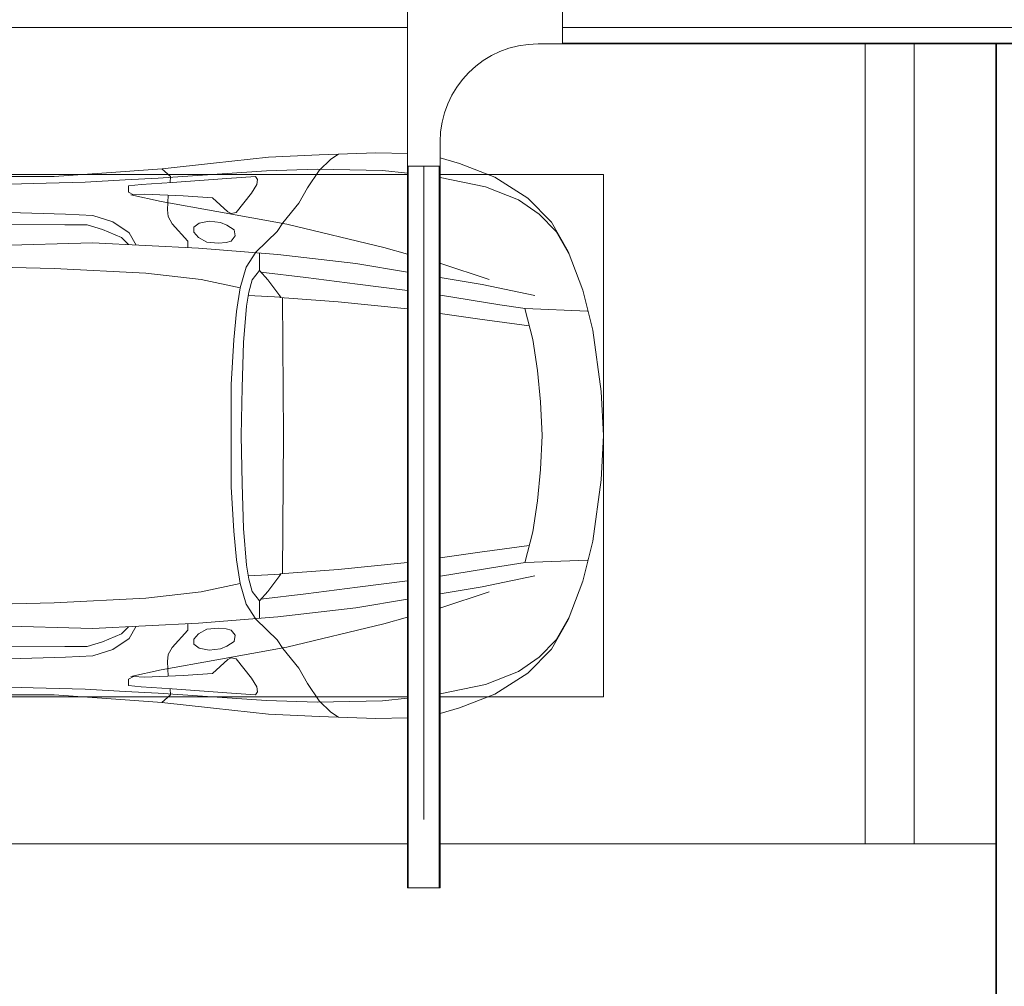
# Model space of a CAD drawing. Header units: millimetres. Extents: x -32229 to 192519, y -13689 to 125138.
# Tile 28 of 256: x -3252 to -238, y 59314 to 62274. Entities that reach past the tile are written whole.
import ezdxf

# ---------------------------------------------------------------- set-up
doc = ezdxf.new("R2010")
doc.units = ezdxf.units.MM
doc.linetypes.add('ADSK_Осевая', pattern=[2800, 2000, -400, 0, -400])
for name, color, linetype, lineweight in [('A-DETL-GENF-OTLN', 7, 'Continuous', 18), ('A-FLOR-____-OTLN', 7, 'Continuous', 18), ('C-PRKG-____-OTLN', 7, 'Continuous', 18), ('E-CABL-TRAY-CNTR', 7, 'ADSK_Осевая', 18), ('E-CABL-TRAY-OTLN', 7, 'Continuous', 18)]:
    doc.layers.add(name, color=color, linetype=linetype, lineweight=lineweight)

# ---------------------------------------------------------------- blocks, each defined once
blk = doc.blocks.new('АР_Машиноместо - 4900x2400_М__5300х2500_-V141--01 ЭЛ')
at = {"layer": 'C-PRKG-____-OTLN', "color": 253, "lineweight": 13, "true_color": 0xaaaaaa}
blk.add_line((0, 0), (0, -3899.6), dxfattribs=at)
blk = doc.blocks.new('АР_Машиноместо - 5300x2500_С-V142--01 ЭЛ')
at = {"layer": 'C-PRKG-____-OTLN', "color": 253, "lineweight": 13, "true_color": 0xaaaaaa}
for p, q in [((2500, -4900), (2500, -5300)), ((2500, -5300), (50.4, -5300))]:
    blk.add_line(p, q, dxfattribs=at)
blk = doc.blocks.new('АР_Машиноместо - 4900x2400_М__5300х2500_-V143--01 ЭЛ')
at = {"layer": 'A-DETL-GENF-OTLN', "color": 253, "lineweight": 13, "true_color": 0xaaaaaa}
for p, q in [((1114.6, 4493), (927, 4466.6)), ((1250, 4500), (1114.6, 4493)), ((1250, 4500), (1385.4, 4493)), ((1385.4, 4493), (1573, 4466.6)), ((927, 4466.6), (804.4, 4436.7)), ((1573, 4466.6), (1695.6, 4436.7)), ((804.4, 4436.7), (686, 4391.6)), ((861.2, 4260.3), (869.3, 4451.1)), ((1638.8, 4260.3), (1630.7, 4451.1)), ((1695.6, 4436.7), (1814, 4391.6)), ((686, 4391.6), (596.3, 4340.6)), ((1814, 4391.6), (1903.7, 4340.6)), ((596.3, 4340.6), (522.5, 4267.9)), ((1903.7, 4340.6), (1977.5, 4267.9)), ((1250, 4312), (1146, 4306.7)), ((1250, 4312), (1354, 4306.7)), ((955.5, 4283.9), (861, 4259.4)), ((1050.4, 4297.3), (955.5, 4283.9)), ((1146, 4306.7), (1050.4, 4297.3)), ((1354, 4306.7), (1449.6, 4297.3)), ((1449.6, 4297.3), (1544.5, 4283.9)), ((1544.5, 4283.9), (1639, 4259.4)), ((522.5, 4267.9), (458.6, 4167)), ((914, 4272.5), (893.6, 4121.6)), ((1586, 4272.5), (1606.4, 4121.6)), ((1977.5, 4267.9), (2041.4, 4167)), ((458.6, 4167), (416.4, 4059.2)), ((2041.4, 4167), (2083.6, 4059.2)), ((893.6, 4121.6), (875.8, 3999.6)), ((1606.4, 4121.6), (1624.2, 3999.6)), ((416.4, 4059.2), (399.3, 3999.6)), ((2083.6, 4059.2), (2100.7, 3999.6)), ((386.1, 3899.6), (384, 3802.9)), ((862, 3899.6), (840.1, 3687.8)), ((1638, 3899.6), (1659.9, 3687.8)), ((2113.9, 3899.6), (2116, 3802.9)), ((384, 3802.9), (390.2, 3630)), ((2116, 3802.9), (2109.8, 3630)), ((403.8, 3665.5), (388.1, 3688.4)), ((840.1, 3687.8), (826.6, 3509.6)), ((1659.9, 3687.8), (1673.4, 3509.6)), ((2096.2, 3665.5), (2111.9, 3688.4)), ((438.6, 3629.8), (403.8, 3665.5)), ((2061.4, 3629.8), (2096.2, 3665.5)), ((390.2, 3630), (397.1, 3474.2)), ((491.4, 3594.2), (438.6, 3629.8)), ((2008.6, 3594.2), (2061.4, 3629.8)), ((2109.8, 3630), (2102.9, 3474.2)), ((537.9, 3567), (491.4, 3594.2)), ((1962.1, 3567), (2008.6, 3594.2)), ((598.3, 3518.6), (537.9, 3567)), ((1901.7, 3518.6), (1962.1, 3567)), ((624.9, 3501.2), (598.3, 3518.6)), ((654.7, 3470.4), (624.9, 3501.2)), ((676.4, 3260.1), (695.7, 3502.8)), ((773.2, 3472.4), (825.6, 3512.1)), ((825.6, 3512.1), (821, 3413)), ((1250, 3520.1), (827.2, 3517.2)), ((1250, 3520.1), (1672.8, 3517.2)), ((1674.4, 3512.1), (1679, 3413)), ((1726.8, 3472.4), (1674.4, 3512.1)), ((1823.6, 3260.1), (1804.3, 3502.8)), ((1845.3, 3470.4), (1875.1, 3501.2)), ((1875.1, 3501.2), (1901.7, 3518.6)), ((397.1, 3474.2), (415.7, 3305.9)), ((690.2, 3433.7), (654.7, 3470.4)), ((744.3, 3447), (773.2, 3472.4)), ((1755.7, 3447), (1726.8, 3472.4)), ((1809.8, 3433.7), (1845.3, 3470.4)), ((2102.9, 3474.2), (2084.3, 3305.9)), ((456.6, 3434.5), (466.2, 3441.1)), ((466.2, 3441.1), (481.5, 3439.1)), ((481.5, 3439.1), (508, 3422.8)), ((744.1, 3447.2), (691.3, 3447.2)), ((773, 3424.2), (744.1, 3447.2)), ((1727, 3424.2), (1755.7, 3447)), ((1755.7, 3447.2), (1808.7, 3447.2)), ((2018.5, 3439.1), (1992, 3422.8)), ((2033.8, 3441.1), (2018.5, 3439.1)), ((2043.4, 3434.5), (2033.8, 3441.1)), ((462.2, 3347.3), (456.6, 3434.5)), ((508, 3422.8), (566.8, 3375.1)), ((811.1, 3414.8), (773, 3424.2)), ((853.3, 3407.2), (811.1, 3414.8)), ((965.3, 3397.8), (853.3, 3407.2)), ((1534.7, 3397.8), (1646.7, 3407.2)), ((1646.7, 3407.2), (1688.9, 3414.8)), ((1688.9, 3414.8), (1727, 3424.2)), ((1992, 3422.8), (1933.2, 3375.1)), ((2037.8, 3347.3), (2043.4, 3434.5)), ((566.8, 3375.1), (569.7, 3360.7)), ((1102.5, 3394.3), (965.3, 3397.8)), ((1250, 3391.3), (1102.5, 3394.3)), ((1250, 3391.3), (1397.5, 3394.3)), ((1397.5, 3394.3), (1534.7, 3397.8)), ((1933.2, 3375.1), (1930.3, 3360.7)), ((474.8, 3179.9), (462.2, 3347.3)), ((564.6, 3349.7), (522.2, 3303.2)), ((569.7, 3360.7), (564.6, 3349.7)), ((597.1, 3327.4), (605.2, 3346.8)), ((605.2, 3346.8), (620, 3369.3)), ((620, 3369.3), (638.7, 3372.5)), ((638.7, 3372.5), (654.1, 3360.7)), ((654.1, 3360.7), (658.7, 3344.5)), ((1845.9, 3360.7), (1841.3, 3344.5)), ((1861.3, 3372.5), (1845.9, 3360.7)), ((1880, 3369.3), (1861.3, 3372.5)), ((1894.8, 3346.8), (1880, 3369.3)), ((1902.9, 3327.4), (1894.8, 3346.8)), ((1930.3, 3360.7), (1935.4, 3349.7)), ((1935.4, 3349.7), (1977.8, 3303.2)), ((2025.2, 3179.9), (2037.8, 3347.3)), ((593.6, 3292.5), (597.1, 3327.4)), ((661.1, 3321.2), (657.2, 3286.3)), ((658.7, 3344.5), (661.1, 3321.2)), ((1841.3, 3344.5), (1838.9, 3321.2)), ((1838.9, 3321.2), (1842.8, 3286.3)), ((1906.4, 3292.5), (1902.9, 3327.4)), ((415.7, 3305.9), (432.8, 3149.3)), ((522.2, 3303.2), (515.3, 3213.7)), ((599.8, 3262.3), (593.6, 3292.5)), ((657.2, 3286.3), (643.2, 3259.9)), ((1842.8, 3286.3), (1856.8, 3259.9)), ((1900.2, 3262.3), (1906.4, 3292.5)), ((1977.8, 3303.2), (1984.7, 3213.7)), ((2084.3, 3305.9), (2067.1, 3148.3)), ((612.1, 3245.7), (599.8, 3262.3)), ((643.2, 3259.9), (626.8, 3246.1)), ((659.3, 2936), (676.4, 3260.1)), ((1840.7, 2936), (1823.6, 3260.1)), ((1856.8, 3259.9), (1873.2, 3246.1)), ((1887.9, 3245.7), (1900.2, 3262.3)), ((654.5, 3228.1), (601.7, 3179.4)), ((626.8, 3246.1), (612.1, 3245.7)), ((674.6, 3227.6), (654.5, 3228.1)), ((1825.4, 3227.6), (1845.5, 3228.1)), ((1845.5, 3228.1), (1898.3, 3179.4)), ((1873.2, 3246.1), (1887.9, 3245.7)), ((515.3, 3213.7), (510.9, 3094.6)), ((1984.7, 3213.7), (1989.1, 3094.6)), ((456.9, 3174.2), (432.9, 3148.3)), ((475.2, 3173.5), (456.9, 3174.2)), ((480.8, 3085), (474.8, 3179.9)), ((558.4, 3165.4), (513.6, 3168)), ((579.5, 3167.7), (558.4, 3165.4)), ((601.7, 3179.4), (579.5, 3167.7)), ((1898.3, 3179.4), (1920.5, 3167.7)), ((1920.5, 3167.7), (1941.6, 3165.4)), ((1941.6, 3165.4), (1986.4, 3168)), ((2019.2, 3085), (2025.2, 3179.9)), ((2024.8, 3173.5), (2043.1, 3174.2)), ((2043.1, 3174.2), (2067.1, 3148.3)), ((432.8, 3149.3), (446, 2964.8)), ((2067.2, 3149.3), (2054, 2964.8)), ((485.6, 3046.1), (480.8, 3085)), ((510.9, 3094.6), (512.2, 3061.4)), ((1989.1, 3094.6), (1987.8, 3061.4)), ((2014.4, 3046.1), (2019.2, 3085)), ((504.5, 3046.6), (485.6, 3046.1)), ((512.2, 3061.4), (504.5, 3046.6)), ((665.1, 3046.1), (643.6, 3024.6)), ((1834.9, 3046.1), (1856.4, 3024.6)), ((1987.8, 3061.4), (1995.5, 3046.6)), ((1995.5, 3046.6), (2014.4, 3046.1)), ((643.6, 3024.6), (618.7, 2966.7)), ((1856.4, 3024.6), (1881.3, 2966.7)), ((446, 2964.8), (456.1, 2818.3)), ((618.7, 2966.7), (604.4, 2919.4)), ((1881.3, 2966.7), (1895.6, 2919.4)), ((2054, 2964.8), (2043.9, 2818.3)), ((667.8, 2638.3), (659.3, 2936)), ((1832.2, 2638.3), (1840.7, 2936)), ((604.4, 2919.4), (604.4, 2850.8)), ((1895.6, 2919.4), (1895.6, 2850.8)), ((604.4, 2850.8), (603.5, 2534.3)), ((1895.6, 2850.8), (1896.5, 2534.3)), ((456.1, 2818.3), (456.8, 2613.6)), ((2043.9, 2818.3), (2043.2, 2613.6))]:
    blk.add_line(p, q, dxfattribs=at)
at = {"layer": 'A-DETL-GENF-OTLN', "color": 254, "lineweight": 13, "true_color": 0xd4d4d4}
for p, q in [((696.3, 4395.8), (625, 4354.8)), ((1803.7, 4395.8), (1875, 4354.8)), ((625, 4354.8), (571.5, 4303.1)), ((1875, 4354.8), (1928.5, 4303.1)), ((571.5, 4303.1), (527.8, 4239.8)), ((786.9, 4128.3), (821.1, 4289.8)), ((1713.1, 4128.3), (1678.9, 4289.8)), ((1928.5, 4303.1), (1972.2, 4239.8)), ((849, 4182.8), (861.2, 4260.3)), ((1651, 4182.8), (1638.8, 4260.3)), ((527.8, 4239.8), (488.6, 4138.1)), ((1972.2, 4239.8), (2011.4, 4138.1)), ((819.4, 4000.8), (849, 4182.8)), ((1680.6, 4000.8), (1651, 4182.8)), ((488.6, 4138.1), (459.5, 3999.6)), ((722.7, 4001.8), (771.7, 4149.8)), ((765.7, 3999.6), (786.9, 4128.3)), ((1734.3, 3999.6), (1713.1, 4128.3)), ((1777.3, 4001.8), (1728.3, 4149.8)), ((2011.4, 4138.1), (2040.5, 3999.6)), ((446.6, 3899.6), (438.6, 3823.4)), ((673.6, 3827.1), (694, 3899.6)), ((723.2, 3741.5), (749.2, 3899.6)), ((785.7, 3746.6), (805.9, 3899.6)), ((1714.3, 3746.6), (1694.1, 3899.6)), ((1776.8, 3741.5), (1750.8, 3899.6)), ((1826.4, 3827.1), (1806, 3899.6)), ((2053.4, 3899.6), (2061.4, 3823.4)), ((602.3, 3530.2), (673.6, 3827.1)), ((1897.7, 3530.2), (1826.4, 3827.1)), ((438.6, 3823.4), (434.2, 3623.7)), ((2061.4, 3823.4), (2065.8, 3623.7)), ((695.7, 3502.8), (723.2, 3741.5)), ((765.5, 3589.1), (785.7, 3746.6)), ((1734.5, 3589.1), (1714.3, 3746.6)), ((1804.3, 3502.8), (1776.8, 3741.5)), ((434.2, 3623.7), (439.5, 3468.5)), ((2065.8, 3623.7), (2060.5, 3468.5)), ((749.1, 3450.8), (765.5, 3589.1)), ((1750.9, 3450.8), (1734.5, 3589.1)), ((564, 3316.2), (602.3, 3530.2)), ((1936, 3316.2), (1897.7, 3530.2)), ((439.5, 3468.5), (462, 3136.6)), ((2060.5, 3468.5), (2038, 3136.6)), ((734.6, 3405.8), (688.5, 3435.5)), ((1765.4, 3405.8), (1811.5, 3435.5)), ((797.1, 3388.2), (734.6, 3405.8)), ((1702.9, 3388.2), (1765.4, 3405.8)), ((771.7, 3268.5), (797.1, 3388.2)), ((870, 3377.1), (797.1, 3388.2)), ((957.1, 3368.9), (870, 3377.1)), ((1542.9, 3368.9), (1630, 3377.1)), ((1630, 3377.1), (1702.9, 3388.2)), ((1728.3, 3268.5), (1702.9, 3388.2)), ((1093.5, 3360.7), (957.1, 3368.9)), ((1250, 3360.7), (1093.5, 3360.7)), ((1250, 3360.7), (1406.5, 3360.7)), ((1406.5, 3360.7), (1542.9, 3368.9)), ((532.7, 3145.9), (564, 3316.2)), ((1967.3, 3145.9), (1936, 3316.2)), ((752.8, 3099), (771.7, 3268.5)), ((1747.2, 3099), (1728.3, 3268.5)), ((462, 3136.6), (466.3, 3036.3)), ((512.5, 3053.2), (532.7, 3145.9)), ((1987.5, 3053.2), (1967.3, 3145.9)), ((2038, 3136.6), (2033.7, 3036.3)), ((737.8, 2818.3), (752.8, 3099)), ((1762.2, 2818.3), (1747.2, 3099)), ((595.2, 2997.9), (629, 3048.1)), ((629, 3048.1), (666.7, 3069.7)), ((1871, 3048.1), (1833.3, 3069.7)), ((1904.8, 2997.9), (1871, 3048.1)), ((466.3, 3036.3), (473.9, 2913.7)), ((2033.7, 3036.3), (2026.1, 2913.7)), ((575.7, 2937.4), (595.2, 2997.9)), ((1924.3, 2937.4), (1904.8, 2997.9)), ((571.6, 2853.3), (575.7, 2937.4)), ((1928.4, 2853.3), (1924.3, 2937.4)), ((473.9, 2913.7), (477.8, 2754.7)), ((2026.1, 2913.7), (2022.2, 2754.7)), ((564.4, 2580.5), (571.6, 2853.3)), ((1935.6, 2580.5), (1928.4, 2853.3)), ((733.8, 2606.7), (737.8, 2818.3)), ((1766.2, 2606.7), (1762.2, 2818.3)), ((477.8, 2754.7), (483.3, 2571.4)), ((2022.2, 2754.7), (2016.7, 2571.4))]:
    blk.add_line(p, q, dxfattribs=at)
at = {"layer": 'C-PRKG-____-OTLN', "color": 253, "lineweight": 13, "true_color": 0xaaaaaa}
for p, q in [((2500, 5300), (50.4, 5300)), ((2500, 3999.6), (2500, 5300)), ((450, 4500), (2050, 4500)), ((450, 3999.6), (450, 4500)), ((2050, 3999.6), (2050, 4500)), ((0, 0), (0, 3899.6)), ((450, 800), (450, 3899.6)), ((2050, 800), (2050, 3899.6)), ((2500, 0), (2500, 3899.6))]:
    blk.add_line(p, q, dxfattribs=at)
blk = doc.blocks.new('Наметкина 10_РД_АР_П_отсоединено_rvt-1--01 ЭЛ')
at = {"layer": 'A-FLOR-____-OTLN', "color": 253, "lineweight": 13, "true_color": 0xaaaaaa}
for p, q in [((-514.7, 59750), (-514.7, 62199.6)), ((-2065.1, 59750), (-6264.7, 59750)), ((-264.7, 59750), (-1965.1, 59750))]:
    blk.add_line(p, q, dxfattribs=at)
at = {"layer": 'C-PRKG-____-OTLN', "color": 253, "lineweight": 13, "true_color": 0xaaaaaa}
for name, p, rotation in [('АР_Машиноместо - 4900x2400_М__5300х2500_-V141--01 ЭЛ', (-5964.7, 62250), 90.00000000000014), ('АР_Машиноместо - 4900x2400_М__5300х2500_-V143--01 ЭЛ', (-5964.7, 62250), 269.999999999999), ('АР_Машиноместо - 5300x2500_С-V142--01 ЭЛ', (4635.3, 62250), 269.9999999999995)]:
    blk.add_blockref(name, p, dxfattribs=dict(at, rotation=rotation))
blk = doc.blocks.new('M_Горизонтальный тройник для канального - Радиус 300 мм-V278--01 ЭЛ')
at = {"layer": 'E-CABL-TRAY-OTLN', "color": 94, "true_color": 0x009f00}
for p, q in [((425, 50), (-425, 50)), ((-425, 50), (-425, -50)), ((425, -50), (425, 50)), ((-425, -50), (-350, -50)), ((350, -50), (425, -50)), ((-50, -350), (-50, -425)), ((50, -425), (50, -350)), ((-50, -425), (50, -425))]:
    blk.add_line(p, q, dxfattribs=at)
for centre, start, end in [((-350, -350), 0, 90), ((350, -350), 90, 180)]:
    blk.add_arc(centre, 300, start, end, dxfattribs=at)

msp = doc.modelspace()

# ---------------------------------------------------------------- linework, layer by layer
at = {"layer": 'E-CABL-TRAY-CNTR', "color": 94, "true_color": 0x009f00}
for p, q in [((-1590.1, 62249.6), (5905.6, 62249.6)), ((-2015.1, 61824.6), (-2015.1, 59615.4))]:
    msp.add_line(p, q, dxfattribs=at)
at = {"layer": 'E-CABL-TRAY-OTLN', "color": 94, "true_color": 0x009f00}
for p, q in [((-1590.1, 62199.6), (-1590.1, 62202.1)), ((-1590.1, 62202.1), (5905.6, 62202.1)), ((-1590.1, 62199.6), (5905.6, 62199.6)), ((-2065.1, 61824.6), (-2062.6, 61824.6)), ((-2065.1, 61824.6), (-2065.1, 59615.4)), ((-2062.6, 61824.6), (-2062.6, 59615.4)), ((-1967.7, 61824.6), (-1965.1, 61824.6)), ((-1967.7, 61824.6), (-1967.7, 59615.4)), ((-1965.1, 61824.6), (-1965.1, 59615.4)), ((-1965.1, 59615.4), (-2065.1, 59615.4))]:
    msp.add_line(p, q, dxfattribs=at)
at = {"layer": 'E-CABL-TRAY-OTLN', "color": 5, "true_color": 0x0000ff}
for p, q in [((-264.7, 56324.7), (-264.7, 62199.6)), ((-262.2, 56324.7), (-262.2, 62199.6))]:
    msp.add_line(p, q, dxfattribs=at)

# ---------------------------------------------------------------- block references
at = {"lineweight": 5}
msp.add_blockref('Наметкина 10_РД_АР_П_отсоединено_rvt-1--01 ЭЛ', (0, 0), dxfattribs=at)
at = {"layer": 'E-CABL-TRAY-OTLN', "color": 94, "true_color": 0x009f00, "rotation": 90}
msp.add_blockref('M_Горизонтальный тройник для канального - Радиус 300 мм-V278--01 ЭЛ', (-2015.1, 62249.6), dxfattribs=at)

doc.saveas('drawing.dxf')
